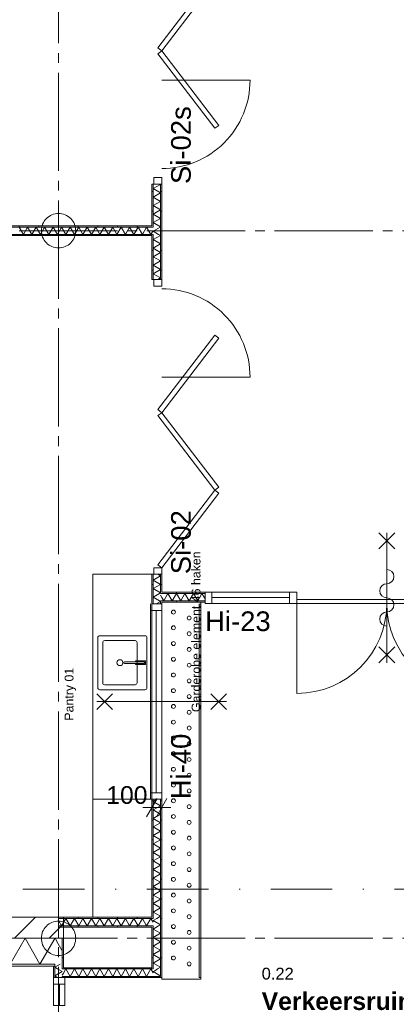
# Model space of a CAD drawing. Header units: millimetres. Extents: x 10 to 584, y 10 to 831.
# Tile 32 of 79: x 146 to 184, y 468 to 569. Entities that reach past the tile are written whole.
import ezdxf
from ezdxf.xclip import XClip

# ---------------------------------------------------------------- set-up
doc = ezdxf.new("R2010")
doc.units = ezdxf.units.MM
doc.header["$MEASUREMENT"] = 0
doc.header["$XCLIPFRAME"] = 0
for name, pattern in [('B0204', [13, 10, -1, 1, -1]), ('B0302', [12.51, 6.26, -3.125, 0, -3.125]), ('Wipeout_Contour', [1000, 0, -1000])]:
    doc.linetypes.add(name, pattern=pattern)
for name, color, linetype in [('22 C Binnenwanden', 7, 'Continuous'), ('22 C Binnenwanden Doorsnede-arcering', 7, 'Continuous'), ('22 C Binnenwanden Laagscheidingslijnen', 7, 'Continuous'), ('22 NC Binnenwanden', 7, 'Continuous'), ('22 NC Binnenwanden Deuren', 7, 'Continuous'), ('22 NC Binnenwanden Deurlabels', 7, 'Continuous'), ('22 NC Binnenwanden Doorsnede-arcering', 7, 'Continuous'), ('22 NC Binnenwanden Laagscheidingslijnen', 7, 'Continuous'), ('22 NC Binnenwanden Raamlabels', 7, 'Continuous'), ('22 NC Binnenwanden Ramen', 7, 'Continuous'), ('28 Draagconstructies', 7, 'Continuous'), ('73 Keuken', 7, 'Continuous'), ('74 Sanitair', 7, 'Continuous'), ('82 Interieur', 7, 'Continuous'), ('82 Interieur Afdek-arcering', 7, 'Continuous'), ('A Lijn doorsnede', 7, 'Continuous'), ('A Stramien', 7, 'Continuous'), ('Maatvoering 1_ 50_100', 7, 'Continuous'), ('Z Ruimtefuncties', 7, 'Continuous')]:
    doc.layers.add(name, color=color, linetype=linetype)
doc.styles.add('GENERATED_STYLE_1', font='txt')
doc.styles.add('GENERATED_STYLE_2', font='txt')
pattern_1 = [(90, (78, 259.1879), (-2, 0), [])]
pattern_2 = [(270, (78, 259.1879), (2, 0), [])]
pattern_3 = [(1e-14, (78, 259.1879), (0, 2), [])]
pattern_4 = [(45, (78, 259.188), (-4.5962, 4.5962), []), (45, (77.081, 260.107), (-4.5962, 4.5962), [])]
pattern_5 = [(45, (78, 259.188), (-1.767767, 1.767767), [])]
pattern_6 = [(180, (78, 259.1879), (0, 2), [])]

# ---------------------------------------------------------------- blocks, each defined once
blk = doc.blocks.new('*X90')
at = {"layer": '22 NC Binnenwanden Doorsnede-arcering', "color": 7, "linetype": 'Continuous', "lineweight": 0}
blk.add_line((159.5, 546.98), (159.62, 547.19), dxfattribs=at)
blk = doc.blocks.new('*X91')
at = {"layer": '22 NC Binnenwanden Doorsnede-arcering', "color": 7, "linetype": 'Continuous', "lineweight": 0}
for p, q in [((146.42, 546.81), (145.98, 547.56)), ((146.42, 546.81), (146.85, 547.56)), ((147.28, 546.81), (146.85, 547.56)), ((147.28, 546.81), (147.72, 547.56)), ((148.15, 546.81), (147.72, 547.56)), ((148.15, 546.81), (148.58, 547.56)), ((149.01, 546.81), (148.58, 547.56)), ((149.01, 546.81), (149.45, 547.56)), ((149.88, 546.81), (149.45, 547.56)), ((149.88, 546.81), (150.31, 547.56)), ((150.75, 546.81), (150.31, 547.56)), ((150.75, 546.81), (151.18, 547.56)), ((151.61, 546.81), (151.18, 547.56)), ((151.61, 546.81), (152.05, 547.56)), ((152.48, 546.81), (152.05, 547.56)), ((152.48, 546.81), (152.91, 547.56)), ((153.34, 546.81), (152.91, 547.56)), ((153.34, 546.81), (153.78, 547.56)), ((154.21, 546.81), (153.78, 547.56)), ((154.21, 546.81), (154.64, 547.56)), ((155.08, 546.81), (154.64, 547.56)), ((155.08, 546.81), (155.51, 547.56)), ((155.94, 546.81), (155.51, 547.56)), ((155.94, 546.81), (156.38, 547.56)), ((156.81, 546.81), (156.38, 547.56)), ((156.81, 546.81), (157.24, 547.56)), ((157.67, 546.81), (157.24, 547.56)), ((157.67, 546.81), (158.11, 547.56)), ((158.54, 546.81), (158.11, 547.56)), ((158.54, 546.81), (158.97, 547.56)), ((159.41, 546.81), (158.97, 547.56)), ((159.41, 546.81), (159.5, 546.98))]:
    blk.add_line(p, q, dxfattribs=at)
blk = doc.blocks.new('*X101')
at = {"layer": '22 NC Binnenwanden Doorsnede-arcering', "color": 7, "linetype": 'Continuous', "lineweight": 0}
blk.add_line((150.5, 471.64), (150.37, 471.42), dxfattribs=at)
blk = doc.blocks.new('*X102')
at = {"layer": '22 NC Binnenwanden Doorsnede-arcering', "color": 7, "linetype": 'Continuous', "lineweight": 0}
for p, q in [((150.75, 472.06), (150.5, 471.64)), ((150.75, 472.06), (151.18, 471.31)), ((151.61, 472.06), (151.18, 471.31)), ((151.61, 472.06), (152.05, 471.31)), ((152.48, 472.06), (152.05, 471.31)), ((152.48, 472.06), (152.91, 471.31)), ((153.34, 472.06), (152.91, 471.31)), ((153.34, 472.06), (153.78, 471.31)), ((154.21, 472.06), (153.78, 471.31)), ((154.21, 472.06), (154.64, 471.31)), ((155.08, 472.06), (154.64, 471.31)), ((155.08, 472.06), (155.51, 471.31)), ((155.94, 472.06), (155.51, 471.31)), ((155.94, 472.06), (156.38, 471.31)), ((156.81, 472.06), (156.38, 471.31)), ((156.81, 472.06), (157.24, 471.31)), ((157.67, 472.06), (157.24, 471.31)), ((157.67, 472.06), (158.11, 471.31)), ((158.54, 472.06), (158.11, 471.31)), ((158.54, 472.06), (158.97, 471.31)), ((159.41, 472.06), (158.97, 471.31)), ((159.41, 472.06), (159.62, 471.68))]:
    blk.add_line(p, q, dxfattribs=at)
blk = doc.blocks.new('*X213')
at = {"layer": '22 NC Binnenwanden Doorsnede-arcering', "color": 7, "linetype": 'Continuous', "lineweight": 0}
for q in [(150.18, 472.55), (149.91, 472.06)]:
    blk.add_line((149.62, 472.23), q, dxfattribs=at)
blk = doc.blocks.new('*X214')
at = {"layer": '22 NC Binnenwanden Doorsnede-arcering', "color": 7, "linetype": 'Continuous', "lineweight": 0}
for p, q in [((149.91, 472.06), (150.37, 471.8)), ((149.62, 471.36), (150.37, 471.8)), ((149.62, 471.36), (149.71, 471.31))]:
    blk.add_line(p, q, dxfattribs=at)
blk = doc.blocks.new('*X215')
at = {"layer": '22 NC Binnenwanden Doorsnede-arcering', "color": 7, "linetype": 'Continuous', "lineweight": 0}
blk.add_line((149.71, 471.31), (149.93, 471.19), dxfattribs=at)
blk = doc.blocks.new('*X263')
at = {"layer": '22 NC Binnenwanden Doorsnede-arcering', "color": 7, "linetype": 'Continuous', "lineweight": 0}
blk.add_line((160.37, 510.1), (160.5, 509.88), dxfattribs=at)
blk = doc.blocks.new('*X265')
at = {"layer": '22 NC Binnenwanden Doorsnede-arcering', "color": 7, "linetype": 'Continuous', "lineweight": 0}
for p, q in [((161.14, 510.28), (160.71, 509.53)), ((161.14, 510.28), (161.57, 509.53)), ((162, 510.28), (161.57, 509.53)), ((162, 510.28), (162.44, 509.53)), ((162.87, 510.28), (162.44, 509.53)), ((162.87, 510.28), (163.3, 509.53)), ((163.74, 510.28), (163.3, 509.53)), ((163.74, 510.28), (164.17, 509.53)), ((164.6, 510.28), (164.17, 509.53)), ((164.6, 510.28), (164.92, 509.73)), ((160.5, 509.88), (160.71, 509.53))]:
    blk.add_line(p, q, dxfattribs=at)
blk = doc.blocks.new('*X369')
at = {"layer": '22 C Binnenwanden Doorsnede-arcering', "color": 7, "linetype": 'Continuous', "lineweight": 0}
blk.add_line((150.37, 473.91), (149.96, 474.63), dxfattribs=at)
blk = doc.blocks.new('*X370')
at = {"layer": '22 C Binnenwanden Doorsnede-arcering', "color": 7, "linetype": 'Continuous', "lineweight": 0}
for p, q in [((145.06, 472.55), (146.59, 475.19)), ((148.11, 472.55), (146.59, 475.19)), ((148.11, 472.55), (149.62, 475.17))]:
    blk.add_line(p, q, dxfattribs=at)
blk = doc.blocks.new('*X371')
at = {"layer": '22 C Binnenwanden Doorsnede-arcering', "color": 7, "linetype": 'Continuous', "lineweight": 0}
for p in [(149.62, 475.17), (149.96, 474.63)]:
    blk.add_line(p, (149.64, 475.19), dxfattribs=at)
blk = doc.blocks.new('*X503')
at = {"layer": '22 NC Binnenwanden Doorsnede-arcering', "color": 7, "linetype": 'Continuous', "lineweight": 0}
for p, q in [((159.79, 471.89), (159.62, 471.8)), ((160.25, 471.43), (159.62, 471.8)), ((160.34, 471.35), (160.29, 471.31))]:
    blk.add_line(p, q, dxfattribs=at)
blk = doc.blocks.new('*X504')
at = {"layer": '22 NC Binnenwanden Doorsnede-arcering', "color": 7, "linetype": 'Continuous', "lineweight": 0}
for p, q in [((160.09, 472.06), (159.79, 471.89)), ((160.37, 471.36), (160.25, 471.43)), ((160.37, 471.36), (160.34, 471.35))]:
    blk.add_line(p, q, dxfattribs=at)
blk = doc.blocks.new('*X505')
at = {"layer": '22 NC Binnenwanden Doorsnede-arcering', "color": 7, "linetype": 'Continuous', "lineweight": 0}
for p, q in [((160.19, 476.45), (159.62, 476.13)), ((160.37, 475.69), (159.62, 476.13)), ((160.37, 475.69), (159.62, 475.26)), ((160.37, 474.83), (159.62, 475.26)), ((160.37, 474.83), (159.62, 474.4)), ((160.37, 473.96), (159.62, 474.4)), ((160.37, 473.96), (159.62, 473.53)), ((160.37, 473.1), (159.62, 473.53)), ((160.37, 473.1), (159.62, 472.66)), ((160.37, 472.23), (159.62, 472.66)), ((160.37, 472.23), (160.09, 472.06))]:
    blk.add_line(p, q, dxfattribs=at)
blk = doc.blocks.new('*X506')
at = {"layer": '22 NC Binnenwanden Doorsnede-arcering', "color": 7, "linetype": 'Continuous', "lineweight": 0}
for p, q in [((159.99, 477.2), (159.62, 476.99)), ((160.37, 476.56), (159.62, 476.99)), ((160.37, 476.56), (160.19, 476.45))]:
    blk.add_line(p, q, dxfattribs=at)
blk = doc.blocks.new('*X507')
at = {"layer": '22 NC Binnenwanden Doorsnede-arcering', "color": 7, "linetype": 'Continuous', "lineweight": 0}
for p, q in [((159.99, 489.33), (159.62, 489.12)), ((160.37, 488.68), (159.62, 489.12)), ((160.37, 488.68), (159.62, 488.25)), ((160.37, 487.82), (159.62, 488.25)), ((160.37, 487.82), (159.62, 487.39)), ((160.37, 486.95), (159.62, 487.39)), ((160.37, 486.95), (159.62, 486.52)), ((160.37, 486.09), (159.62, 486.52)), ((160.37, 486.09), (159.62, 485.65)), ((160.37, 485.22), (159.62, 485.65)), ((160.37, 485.22), (159.62, 484.79)), ((160.37, 484.35), (159.62, 484.79)), ((160.37, 484.35), (159.62, 483.92)), ((160.37, 483.49), (159.62, 483.92)), ((160.37, 483.49), (159.62, 483.06)), ((160.37, 482.62), (159.62, 483.06)), ((160.37, 482.62), (159.62, 482.19)), ((160.37, 481.76), (159.62, 482.19)), ((160.37, 481.76), (159.62, 481.32)), ((160.37, 480.89), (159.62, 481.32)), ((160.37, 480.89), (159.62, 480.46)), ((160.37, 480.02), (159.62, 480.46)), ((160.37, 480.02), (159.62, 479.59)), ((160.37, 479.16), (159.62, 479.59)), ((160.37, 479.16), (159.62, 478.73)), ((160.37, 478.29), (159.62, 478.73)), ((160.37, 478.29), (159.62, 477.86)), ((160.37, 477.43), (159.62, 477.86)), ((160.37, 477.43), (159.99, 477.2))]:
    blk.add_line(p, q, dxfattribs=at)
blk = doc.blocks.new('*X508')
at = {"layer": '22 NC Binnenwanden Doorsnede-arcering', "color": 7, "linetype": 'Continuous', "lineweight": 0}
for q in [(159.94, 509.22), (160.27, 509.53)]:
    blk.add_line((160.37, 509.47), q, dxfattribs=at)
blk = doc.blocks.new('*X509')
at = {"layer": '22 NC Binnenwanden Doorsnede-arcering', "color": 7, "linetype": 'Continuous', "lineweight": 0}
for p in [(160.28, 510.28), (160.27, 509.53)]:
    blk.add_line(p, (159.62, 509.9), dxfattribs=at)
blk = doc.blocks.new('*X510')
at = {"layer": '22 NC Binnenwanden Doorsnede-arcering', "color": 7, "linetype": 'Continuous', "lineweight": 0}
for p, q in [((160.37, 512.07), (159.62, 511.63)), ((160.37, 512.07), (160.1, 512.23)), ((160.37, 511.2), (159.62, 511.63)), ((160.37, 511.2), (159.62, 510.77)), ((160.37, 510.34), (159.62, 510.77)), ((160.37, 510.34), (160.28, 510.28))]:
    blk.add_line(p, q, dxfattribs=at)
blk = doc.blocks.new('*X511')
at = {"layer": '22 NC Binnenwanden Doorsnede-arcering', "color": 7, "linetype": 'Continuous', "lineweight": 0}
for p, q in [((160.37, 546.71), (159.62, 546.28)), ((160.37, 545.84), (159.62, 546.28)), ((160.37, 546.71), (160.19, 546.81)), ((160.37, 545.84), (159.62, 545.41)), ((160.37, 544.98), (159.62, 545.41)), ((160.37, 544.98), (159.62, 544.54)), ((160.37, 544.11), (159.62, 544.54)), ((160.37, 544.11), (159.62, 543.68)), ((160.37, 543.24), (159.62, 543.68)), ((160.37, 543.24), (159.62, 542.81)), ((160.37, 542.38), (159.62, 542.81)), ((160.37, 542.38), (160.11, 542.23))]:
    blk.add_line(p, q, dxfattribs=at)
blk = doc.blocks.new('*X512')
at = {"layer": '22 NC Binnenwanden Doorsnede-arcering', "color": 7, "linetype": 'Continuous', "lineweight": 0}
for p in [(160.36, 547.56), (160.19, 546.81)]:
    blk.add_line(p, (159.62, 547.14), dxfattribs=at)
blk = doc.blocks.new('*X513')
at = {"layer": '22 NC Binnenwanden Doorsnede-arcering', "color": 7, "linetype": 'Continuous', "lineweight": 0}
for p, q in [((160.37, 551.9), (159.62, 551.47)), ((160.37, 551.04), (159.62, 551.47)), ((160.37, 551.9), (160.32, 551.94)), ((160.37, 551.04), (159.62, 550.61)), ((160.37, 550.17), (159.62, 550.61)), ((160.37, 550.17), (159.62, 549.74)), ((160.37, 549.31), (159.62, 549.74)), ((160.37, 549.31), (159.62, 548.87)), ((160.37, 548.44), (159.62, 548.87)), ((160.37, 548.44), (159.62, 548.01)), ((160.37, 547.57), (159.62, 548.01)), ((160.37, 547.57), (160.36, 547.56))]:
    blk.add_line(p, q, dxfattribs=at)
blk = doc.blocks.new('*X562')
at = {"layer": '22 NC Binnenwanden Doorsnede-arcering', "color": 7, "linetype": 'Continuous', "lineweight": 0}
blk.add_line((159.5, 477.04), (159.62, 476.82), dxfattribs=at)
blk = doc.blocks.new('*X563')
at = {"layer": '22 NC Binnenwanden Doorsnede-arcering', "color": 7, "linetype": 'Continuous', "lineweight": 0}
for p, q in [((150, 477), (150.31, 476.45)), ((150.75, 477.2), (150.31, 476.45)), ((150.75, 477.2), (151.18, 476.45)), ((151.61, 477.2), (151.18, 476.45)), ((151.61, 477.2), (152.05, 476.45)), ((152.48, 477.2), (152.05, 476.45)), ((152.48, 477.2), (152.91, 476.45)), ((153.34, 477.2), (152.91, 476.45)), ((153.34, 477.2), (153.78, 476.45)), ((154.21, 477.2), (153.78, 476.45)), ((154.21, 477.2), (154.64, 476.45)), ((155.08, 477.2), (154.64, 476.45)), ((155.08, 477.2), (155.51, 476.45)), ((155.94, 477.2), (155.51, 476.45)), ((155.94, 477.2), (156.38, 476.45)), ((156.81, 477.2), (156.38, 476.45)), ((156.81, 477.2), (157.24, 476.45)), ((157.67, 477.2), (157.24, 476.45)), ((157.67, 477.2), (158.11, 476.45)), ((158.54, 477.2), (158.11, 476.45)), ((158.54, 477.2), (158.97, 476.45)), ((159.41, 477.2), (158.97, 476.45)), ((159.41, 477.2), (159.5, 477.04))]:
    blk.add_line(p, q, dxfattribs=at)
blk = doc.blocks.new('Drawing_2_2', base_point=(78, 259.19))
at = {"layer": '22 C Binnenwanden Doorsnede-arcering', "linetype": 'Continuous', "lineweight": 0, "true_color": 0x000000}
h = blk.add_hatch(dxfattribs=at)
h.set_pattern_fill('130_Kalkzandsteen_0002', color=18, style=0, pattern_type=2)
h.set_pattern_definition(pattern_5)
h.paths.add_polyline_path([(96.5, 475.19), (150.07, 475.19), (150.5, 477.33), (96.5, 477.33)])
h = blk.add_hatch(dxfattribs=at)
h.set_pattern_fill('130_Kalkzandsteen_0002', color=18, style=0, pattern_type=2)
h.set_pattern_definition(pattern_5)
h.paths.add_polyline_path([(150.37, 475.19), (150.5, 475.19), (150.5, 477.33), (150.37, 476.71)])
h = blk.add_hatch(dxfattribs=at)
h.set_pattern_fill('130_Kalkzandsteen_0002', color=18, style=0, pattern_type=2)
h.set_pattern_definition(pattern_5)
h.paths.add_polyline_path([(150.37, 475.19), (150.37, 476.71), (150.07, 475.19)])
h = blk.add_hatch(dxfattribs=at)
h.set_pattern_fill('145_Baksteen_0002', color=18, style=0, pattern_type=2)
h.set_pattern_definition(pattern_4)
h.paths.add_polyline_path([(96.5, 472.35), (149.5, 472.35), (149.54, 472.55), (96.5, 472.55)])
h = blk.add_hatch(dxfattribs=at)
h.set_pattern_fill('145_Baksteen_0002', color=18, style=0, pattern_type=2)
h.set_pattern_definition(pattern_4)
h.paths.add_polyline_path([(149.54, 472.55), (149.5, 472.35), (149.62, 472.35), (149.62, 472.55)])
at = {"layer": '22 NC Binnenwanden Doorsnede-arcering', "linetype": 'Continuous', "lineweight": 0, "true_color": 0x000000}
h = blk.add_hatch(dxfattribs=at)
h.set_pattern_fill('930_Lijnen_vert_200_0002', color=18, style=0, pattern_type=2)
h.set_pattern_definition(pattern_6)
h.paths.add_polyline_path([(159.5, 547.69), (159.62, 547.69), (159.62, 551.94), (159.5, 551.94)])
h = blk.add_hatch(dxfattribs=at)
h.set_pattern_fill('930_Lijnen_vert_200_0002', color=18, style=0, pattern_type=2)
h.set_pattern_definition(pattern_6)
h.paths.add_polyline_path([(160.37, 542.23), (160.5, 542.23), (160.5, 551.94), (160.37, 551.94)])
h = blk.add_hatch(dxfattribs=at)
h.set_pattern_fill('930_Lijnen_vert_200_0002', color=18, style=0, pattern_type=2)
h.set_pattern_definition(pattern_1)
h.paths.add_polyline_path([(80.14, 547.56), (159.5, 547.56), (159.5, 547.69), (80.14, 547.69)])
h = blk.add_hatch(dxfattribs=at)
h.set_pattern_fill('930_Lijnen_vert_200_0002', color=18, style=0, pattern_type=2)
h.set_pattern_definition(pattern_6)
h.paths.add_polyline_path([(159.5, 547.69), (159.5, 547.56), (159.62, 547.56), (159.62, 547.69)])
h = blk.add_hatch(dxfattribs=at)
h.set_pattern_fill('930_Lijnen_vert_200_0002', color=18, style=0, pattern_type=2)
h.set_pattern_definition(pattern_1)
h.paths.add_polyline_path([(80.14, 546.69), (159.5, 546.69), (159.5, 546.81), (80.14, 546.81)])
h = blk.add_hatch(dxfattribs=at)
h.set_pattern_fill('930_Lijnen_vert_200_0002', color=18, style=0, pattern_type=2)
h.set_pattern_definition(pattern_6)
h.paths.add_polyline_path([(159.5, 546.81), (159.5, 546.69), (159.62, 546.69), (159.62, 546.81)])
h = blk.add_hatch(dxfattribs=at)
h.set_pattern_fill('930_Lijnen_vert_200_0002', color=18, style=0, pattern_type=2)
h.set_pattern_definition(pattern_6)
h.paths.add_polyline_path([(159.5, 546.69), (159.5, 542.23), (159.62, 542.23), (159.62, 546.69)])
h = blk.add_hatch(dxfattribs=at)
h.set_pattern_fill('930_Lijnen_vert_200_0002', color=18, style=0, pattern_type=2)
h.set_pattern_definition(pattern_6)
h.paths.add_polyline_path([(159.5, 509.22), (159.62, 509.22), (159.62, 512.23), (159.5, 512.23)])
h = blk.add_hatch(dxfattribs=at)
h.set_pattern_fill('930_Lijnen_vert_200_0002', color=18, style=0, pattern_type=2)
h.set_pattern_definition(pattern_6)
h.paths.add_polyline_path([(160.37, 512.23), (160.37, 510.4), (160.5, 510.4), (160.5, 512.23)])
h = blk.add_hatch(dxfattribs=at)
h.set_pattern_fill('930_Lijnen_vert_200_0002', color=18, style=0, pattern_type=2)
h.set_pattern_definition(pattern_6)
h.paths.add_polyline_path([(160.37, 510.4), (160.37, 510.28), (160.5, 510.28), (160.5, 510.4)])
h = blk.add_hatch(dxfattribs=at)
h.set_pattern_fill('930_Lijnen_vert_200_0002', color=18, style=0, pattern_type=2)
h.set_pattern_definition(pattern_2)
h.paths.add_polyline_path([(160.5, 510.4), (160.5, 510.28), (164.92, 510.28), (164.92, 510.4)])
h = blk.add_hatch(dxfattribs=at)
h.set_pattern_fill('930_Lijnen_vert_200_0002', color=18, style=0, pattern_type=2)
h.set_pattern_definition(pattern_6)
h.paths.add_polyline_path([(160.37, 509.53), (160.37, 509.4), (160.5, 509.4), (160.5, 509.53)])
h = blk.add_hatch(dxfattribs=at)
h.set_pattern_fill('930_Lijnen_vert_200_0002', color=18, style=0, pattern_type=2)
h.set_pattern_definition(pattern_6)
h.paths.add_polyline_path([(160.37, 509.22), (160.5, 509.22), (160.5, 509.4), (160.37, 509.4)])
h = blk.add_hatch(dxfattribs=at)
h.set_pattern_fill('930_Lijnen_vert_200_0002', color=18, style=0, pattern_type=2)
h.set_pattern_definition(pattern_2)
h.paths.add_polyline_path([(160.5, 509.53), (160.5, 509.4), (164.92, 509.4), (164.92, 509.53)])
h = blk.add_hatch(dxfattribs=at)
h.set_pattern_fill('930_Lijnen_vert_200_0002', color=18, style=0, pattern_type=2)
h.set_pattern_definition(pattern_6)
h.paths.add_polyline_path([(159.5, 477.33), (159.62, 477.33), (159.62, 489.33), (159.5, 489.33)])
h = blk.add_hatch(dxfattribs=at)
h.set_pattern_fill('930_Lijnen_vert_200_0002', color=18, style=0, pattern_type=2)
h.set_pattern_definition(pattern_6)
h.paths.add_polyline_path([(160.37, 489.33), (160.37, 471.31), (160.5, 471.31), (160.5, 489.33)])
h = blk.add_hatch(dxfattribs=at)
h.set_pattern_fill('930_Lijnen_vert_200_0002', color=18, style=0, pattern_type=2)
h.set_pattern_definition(pattern_2)
h.paths.add_polyline_path([(159.5, 477.33), (150, 477.33), (150, 477.2), (159.5, 477.2)])
h = blk.add_hatch(dxfattribs=at)
h.set_pattern_fill('930_Lijnen_vert_200_0002', color=18, style=0, pattern_type=2)
h.set_pattern_definition(pattern_6)
h.paths.add_polyline_path([(159.5, 477.33), (159.5, 477.2), (159.62, 477.2), (159.62, 477.33)])
h = blk.add_hatch(dxfattribs=at)
h.set_pattern_fill('930_Lijnen_vert_200_0002', color=18, style=0, pattern_type=2)
h.set_pattern_definition(pattern_2)
h.paths.add_polyline_path([(159.5, 476.45), (150, 476.45), (150, 476.33), (159.5, 476.33)])
h = blk.add_hatch(dxfattribs=at)
h.set_pattern_fill('930_Lijnen_vert_200_0002', color=18, style=0, pattern_type=2)
h.set_pattern_definition(pattern_6)
h.paths.add_polyline_path([(159.5, 476.45), (159.5, 476.33), (159.62, 476.33), (159.62, 476.45)])
h = blk.add_hatch(dxfattribs=at)
h.set_pattern_fill('930_Lijnen_vert_200_0002', color=18, style=0, pattern_type=2)
h.set_pattern_definition(pattern_6)
h.paths.add_polyline_path([(159.5, 476.33), (159.5, 472.19), (159.62, 472.19), (159.62, 476.33)])
h = blk.add_hatch(dxfattribs=at)
h.set_pattern_fill('930_Lijnen_vert_200_0002', color=18, style=0, pattern_type=2)
h.set_pattern_definition(pattern_3)
h.paths.add_polyline_path([(150.5, 472.19), (150.5, 475.19), (150.37, 475.19), (150.37, 472.19)])
h = blk.add_hatch(dxfattribs=at)
h.set_pattern_fill('930_Lijnen_vert_200_0002', color=18, style=0, pattern_type=2)
h.set_pattern_definition(pattern_3)
h.paths.add_polyline_path([(149.5, 472.35), (149.5, 471.19), (149.62, 471.19), (149.62, 472.35)])
h = blk.add_hatch(dxfattribs=at)
h.set_pattern_fill('930_Lijnen_vert_200_0002', color=18, style=0, pattern_type=2)
h.set_pattern_definition(pattern_3)
h.paths.add_polyline_path([(150.5, 472.06), (150.5, 472.19), (150.37, 472.19), (150.37, 472.06)])
h = blk.add_hatch(dxfattribs=at)
h.set_pattern_fill('930_Lijnen_vert_200_0002', color=18, style=0, pattern_type=2)
h.set_pattern_definition(pattern_2)
h.paths.add_polyline_path([(159.5, 472.19), (150.5, 472.19), (150.5, 472.06), (159.5, 472.06)])
h = blk.add_hatch(dxfattribs=at)
h.set_pattern_fill('930_Lijnen_vert_200_0002', color=18, style=0, pattern_type=2)
h.set_pattern_definition(pattern_6)
h.paths.add_polyline_path([(159.5, 472.19), (159.5, 472.06), (159.62, 472.06)])
h = blk.add_hatch(dxfattribs=at)
h.set_pattern_fill('930_Lijnen_vert_200_0002', color=18, style=0, pattern_type=2)
h.set_pattern_definition(pattern_6)
h.paths.add_polyline_path([(159.5, 472.19), (159.62, 472.06), (159.62, 472.19)])
h = blk.add_hatch(dxfattribs=at)
h.set_pattern_fill('930_Lijnen_vert_200_0002', color=18, style=0, pattern_type=2)
h.set_pattern_definition(pattern_3)
h.paths.add_polyline_path([(150.5, 471.19), (150.5, 471.31), (150.37, 471.31), (150.37, 471.19)])
h = blk.add_hatch(dxfattribs=at)
h.set_pattern_fill('930_Lijnen_vert_200_0002', color=18, style=0, pattern_type=2)
h.set_pattern_definition(pattern_2)
h.paths.add_polyline_path([(160.37, 471.31), (150.5, 471.31), (150.5, 471.19), (160.37, 471.19)])
h = blk.add_hatch(dxfattribs=at)
h.set_pattern_fill('930_Lijnen_vert_200_0002', color=18, style=0, pattern_type=2)
h.set_pattern_definition(pattern_6)
h.paths.add_polyline_path([(160.37, 471.31), (160.37, 471.19), (160.5, 471.19)])
h = blk.add_hatch(dxfattribs=at)
h.set_pattern_fill('930_Lijnen_vert_200_0002', color=18, style=0, pattern_type=2)
h.set_pattern_definition(pattern_6)
h.paths.add_polyline_path([(160.37, 471.31), (160.5, 471.19), (160.5, 471.31)])
at = {"layer": '22 C Binnenwanden', "color": 3, "linetype": 'Continuous', "lineweight": 0, "flags": 128}
blk.add_lwpolyline([(150.5, 477.33), (96.5, 477.33)], dxfattribs=at)
at = {"layer": '22 C Binnenwanden', "color": 2, "linetype": 'Continuous', "lineweight": 0, "flags": 128}
blk.add_lwpolyline([(96.5, 472.35), (149.5, 472.35)], dxfattribs=at)
at = {"layer": '22 C Binnenwanden Laagscheidingslijnen', "color": 3, "linetype": 'Continuous', "lineweight": 0}
blk.add_line((96.5, 475.19), (150.07, 475.19), dxfattribs=at)
at = {"layer": '22 C Binnenwanden Laagscheidingslijnen', "color": 1, "linetype": 'Continuous', "lineweight": 0}
blk.add_line((96.5, 472.55), (149.54, 472.55), dxfattribs=at)
at = {"layer": '22 NC Binnenwanden', "color": 1, "linetype": 'Continuous', "lineweight": 0}
for p, q in [((159.62, 551.94), (159.5, 551.94)), ((159.7, 551.94), (159.62, 551.94)), ((160.37, 551.94), (159.7, 551.94)), ((160.5, 551.94), (160.37, 551.94)), ((159.62, 542.23), (159.5, 542.23)), ((159.7, 542.23), (159.62, 542.23)), ((160.37, 542.23), (159.7, 542.23)), ((160.5, 542.23), (160.37, 542.23)), ((159.62, 512.23), (159.5, 512.23)), ((159.7, 512.23), (159.62, 512.23)), ((160.37, 512.23), (159.7, 512.23)), ((160.5, 512.23), (160.37, 512.23)), ((164.92, 510.4), (164.92, 510.28)), ((164.92, 510.28), (164.92, 509.53)), ((159.62, 509.22), (159.5, 509.22)), ((160.37, 509.22), (159.62, 509.22)), ((160.5, 509.22), (160.37, 509.22)), ((164.92, 509.53), (164.92, 509.4)), ((159.62, 489.33), (159.5, 489.33)), ((160.37, 489.33), (159.62, 489.33)), ((160.5, 489.33), (160.37, 489.33)), ((149.5, 471.19), (149.62, 471.19)), ((149.62, 471.19), (150.37, 471.19)), ((150.37, 471.19), (150.5, 471.19))]:
    blk.add_line(p, q, dxfattribs=at)
at = {"layer": '22 NC Binnenwanden', "color": 9, "linetype": 'Continuous', "lineweight": 0, "flags": 128}
for points in [[(160.5, 562.51), (169.5, 562.51, -0.414214), (160.5, 553.51)], [(160.5, 532.28), (169.5, 532.28, 0.414214), (160.5, 541.28)]]:
    blk.add_lwpolyline(points, format="xyb", dxfattribs=at)
at = {"layer": '22 NC Binnenwanden', "color": 1, "linetype": 'Continuous', "lineweight": 0, "flags": 128}
for points in [[(159.5, 551.94), (159.5, 547.69)], [(160.5, 542.23), (160.5, 551.94)], [(159.5, 547.69), (80.14, 547.69)], [(80.14, 546.69), (159.5, 546.69)], [(159.5, 546.69), (159.5, 542.23)], [(159.5, 512.23), (159.5, 509.22)], [(160.5, 510.4), (160.5, 512.23)], [(164.92, 510.4), (160.5, 510.4)], [(160.5, 509.4), (164.92, 509.4)], [(160.5, 509.22), (160.5, 509.4)], [(159.5, 489.33), (159.5, 477.33)], [(160.5, 471.19), (160.5, 489.33)], [(159.5, 477.33), (150, 477.33)], [(150, 477.33), (150, 477.2)], [(150, 477.2), (150, 476.45)], [(150, 476.45), (150, 476.33)], [(150, 476.33), (159.5, 476.33)], [(159.5, 476.33), (159.5, 472.19)], [(150.5, 472.19), (150.5, 475.19)], [(149.5, 472.35), (149.5, 471.19)], [(159.5, 472.19), (150.5, 472.19)], [(150.5, 471.19), (160.37, 471.19)], [(160.5, 471.19), (160.37, 471.19)]]:
    blk.add_lwpolyline(points, dxfattribs=at)
at = {"layer": '22 NC Binnenwanden', "color": 3, "linetype": 'Continuous', "lineweight": 0, "flags": 128}
blk.add_lwpolyline([(150.5, 477.33), (150.5, 475.19)], dxfattribs=at)
at = {"layer": '22 NC Binnenwanden Deuren', "color": 1, "linetype": 'Continuous', "lineweight": 0}
for p, q in [((165.91, 573.38), (160.1, 565.8)), ((160.5, 565.49), (166.31, 573.08)), ((160.1, 565.8), (160.5, 565.49)), ((160.5, 565.49), (160.1, 565.19)), ((160.1, 565.19), (165.91, 557.61)), ((166.31, 557.91), (160.5, 565.49)), ((165.91, 557.61), (166.31, 557.91)), ((160.5, 552.61), (159.7, 552.61)), ((159.7, 552.61), (159.7, 551.94)), ((160.5, 551.94), (160.5, 552.61)), ((159.62, 551.94), (159.5, 551.94)), ((159.7, 551.94), (159.62, 551.94)), ((159.7, 551.94), (160.5, 551.94)), ((160.37, 551.94), (159.7, 551.94)), ((160.37, 551.94), (159.7, 551.94)), ((160.5, 551.94), (160.37, 551.94)), ((160.5, 551.94), (160.37, 551.94)), ((159.62, 542.23), (159.5, 542.23)), ((159.7, 542.23), (159.62, 542.23)), ((159.7, 541.56), (159.7, 542.23)), ((159.7, 542.23), (160.5, 542.23)), ((160.37, 542.23), (159.7, 542.23)), ((160.37, 542.23), (159.7, 542.23)), ((160.5, 542.23), (160.37, 542.23)), ((160.5, 542.23), (160.37, 542.23)), ((160.5, 542.23), (160.5, 541.56)), ((160.5, 541.56), (159.7, 541.56)), ((160.1, 528.98), (165.91, 536.56)), ((166.31, 536.25), (160.5, 528.67)), ((165.91, 536.56), (166.31, 536.25)), ((160.5, 528.67), (160.1, 528.98)), ((160.1, 528.37), (160.5, 528.67)), ((165.91, 520.78), (160.1, 528.37)), ((160.5, 528.67), (166.31, 521.09)), ((166.31, 521.09), (165.91, 520.78)), ((160.1, 513.2), (165.91, 520.78)), ((166.31, 520.48), (160.5, 512.9)), ((165.91, 520.78), (166.31, 520.48)), ((184.22, 514.83), (182.62, 516.43)), ((182.62, 514.83), (184.22, 516.43)), ((183.42, 516.43), (183.42, 503.23)), ((160.5, 512.9), (160.1, 513.2)), ((159.62, 512.23), (159.5, 512.23)), ((159.7, 512.23), (159.62, 512.23)), ((159.7, 512.23), (159.7, 512.9)), ((159.7, 512.9), (160.5, 512.9)), ((160.5, 512.23), (159.7, 512.23)), ((160.37, 512.23), (159.7, 512.23)), ((160.37, 512.23), (159.7, 512.23)), ((160.5, 512.23), (160.37, 512.23)), ((160.5, 512.23), (160.37, 512.23)), ((160.5, 512.9), (160.5, 512.23)), ((165.59, 510.4), (164.92, 510.4)), ((164.92, 510.4), (164.92, 509.26)), ((164.92, 510.4), (164.92, 510.28)), ((164.92, 510.4), (164.92, 510.28)), ((164.92, 510.28), (164.92, 509.53)), ((164.92, 510.28), (164.92, 509.53)), ((165.59, 509.26), (165.59, 510.4)), ((174.26, 510.4), (173.51, 510.4)), ((173.51, 510.4), (173.51, 509.26)), ((174.26, 509.26), (174.26, 510.4)), ((164.92, 509.53), (164.92, 509.4)), ((164.92, 509.53), (164.92, 509.4)), ((164.92, 509.26), (165.59, 509.26)), ((165.59, 509.86), (173.51, 509.86)), ((165.59, 509.26), (173.51, 509.26)), ((173.51, 509.26), (174.26, 509.26)), ((174.26, 509.26), (174.26, 509.66)), ((174.26, 509.66), (183.42, 509.66)), ((174.26, 509.26), (174.26, 500.11)), ((183.42, 509.26), (174.26, 509.26)), ((183.42, 509.66), (183.42, 509.26)), ((192.57, 509.66), (183.42, 509.66)), ((183.42, 509.66), (183.42, 509.26)), ((183.42, 509.26), (192.57, 509.26)), ((184.22, 504.83), (182.62, 503.23)), ((182.62, 504.83), (184.22, 503.23)), ((149.5, 471.19), (149.5, 470.52)), ((150.64, 471.19), (149.5, 471.19)), ((149.5, 471.19), (149.62, 471.19)), ((149.5, 471.19), (149.62, 471.19)), ((149.62, 471.19), (150.37, 471.19)), ((149.62, 471.19), (150.37, 471.19)), ((150.37, 471.19), (150.5, 471.19)), ((150.37, 471.19), (150.5, 471.19)), ((150.64, 470.52), (150.64, 471.19)), ((149.5, 470.52), (150.64, 470.52)), ((149.5, 470.52), (149.5, 468.34)), ((150.1, 470.52), (150.1, 468.34))]:
    blk.add_line(p, q, dxfattribs=at)
at = {"layer": '22 NC Binnenwanden Deuren', "color": 1, "linetype": 'Continuous', "lineweight": 0, "flags": 128}
for points in [[(165.59, 509.26), (173.51, 509.26), (173.51, 510.4), (165.59, 510.4)], [(149.5, 470.52), (149.5, 468.34), (150.64, 468.34), (150.64, 470.52)]]:
    blk.add_lwpolyline(points, close=True, dxfattribs=at)
at = {"layer": '22 NC Binnenwanden Deuren', "color": 1, "linetype": 'Continuous', "lineweight": 0}
for centre, radius, start, end in [((183.42, 511.99), 0.72, 270, 90), ((183.42, 510.55), 0.72, 90, 270), ((174.26, 509.26), 9.16, 270, 0), ((183.42, 509.11), 0.72, 270, 90), ((192.57, 509.26), 9.15, 180, 270), ((183.42, 507.67), 0.72, 90, 270)]:
    blk.add_arc(centre, radius, start, end, dxfattribs=at)
at = {"layer": '22 NC Binnenwanden Laagscheidingslijnen', "color": 9, "linetype": 'Continuous', "lineweight": 0}
for p, q in [((159.62, 547.69), (159.62, 551.94)), ((160.37, 547.56), (160.37, 551.94)), ((80.14, 547.56), (159.5, 547.56)), ((159.62, 547.56), (159.5, 547.56)), ((159.62, 547.56), (159.5, 547.56)), ((159.62, 547.56), (159.62, 547.69)), ((160.37, 546.81), (160.37, 547.56)), ((80.14, 546.81), (159.5, 546.81)), ((159.5, 546.81), (159.62, 546.81)), ((159.5, 546.81), (159.62, 546.81)), ((159.62, 546.69), (159.62, 546.81)), ((159.62, 542.23), (159.62, 546.69)), ((160.37, 542.23), (160.37, 546.81)), ((159.62, 509.22), (159.62, 512.23)), ((160.37, 510.28), (160.37, 512.23)), ((160.5, 510.28), (160.37, 510.28)), ((160.5, 510.28), (160.37, 510.28)), ((164.92, 510.28), (160.5, 510.28)), ((160.37, 509.53), (160.5, 509.53)), ((160.37, 509.53), (160.5, 509.53)), ((160.37, 509.22), (160.37, 509.53)), ((164.92, 509.53), (160.5, 509.53)), ((159.62, 477.33), (159.62, 489.33)), ((160.37, 477.2), (160.37, 489.33)), ((159.5, 477.2), (150, 477.2)), ((159.62, 477.2), (159.5, 477.2)), ((159.62, 477.2), (159.5, 477.2)), ((159.62, 477.2), (159.62, 477.33)), ((160.37, 476.45), (160.37, 477.2)), ((159.5, 476.45), (150, 476.45)), ((159.5, 476.45), (159.62, 476.45)), ((159.5, 476.45), (159.62, 476.45)), ((159.62, 476.33), (159.62, 476.45)), ((159.62, 472.19), (159.62, 476.33)), ((160.37, 472.06), (160.37, 476.45)), ((150.37, 472.55), (150.37, 475.19)), ((150.37, 472.55), (150.37, 475.19)), ((149.62, 472.35), (149.62, 472.55)), ((149.62, 472.35), (149.62, 472.55)), ((149.62, 472.35), (149.62, 472.06)), ((149.62, 472.06), (149.62, 471.31)), ((150.37, 472.55), (150.37, 472.19)), ((150.37, 472.19), (150.37, 472.06)), ((150.5, 472.06), (150.37, 472.06)), ((150.5, 472.06), (150.37, 472.06)), ((159.5, 472.06), (150.5, 472.06)), ((159.5, 472.06), (159.62, 472.06)), ((159.5, 472.06), (159.62, 472.06)), ((159.62, 472.06), (159.62, 472.19)), ((160.37, 471.31), (160.37, 472.06)), ((149.62, 471.31), (149.62, 471.19)), ((150.37, 471.31), (150.5, 471.31)), ((150.37, 471.31), (150.5, 471.31)), ((150.37, 471.31), (150.37, 471.19)), ((159.62, 471.31), (150.5, 471.31)), ((159.62, 471.31), (160.37, 471.31)), ((159.62, 471.31), (160.37, 471.31))]:
    blk.add_line(p, q, dxfattribs=at)
at = {"layer": '22 NC Binnenwanden Laagscheidingslijnen', "color": 3, "linetype": 'Continuous', "lineweight": 0}
for p, q in [((150.37, 475.19), (150.07, 475.19)), ((150.5, 475.19), (150.37, 475.19)), ((150.5, 475.19), (150.37, 475.19))]:
    blk.add_line(p, q, dxfattribs=at)
at = {"layer": '22 NC Binnenwanden Laagscheidingslijnen', "color": 2, "linetype": 'Continuous', "lineweight": 0}
blk.add_line((149.62, 472.35), (149.5, 472.35), dxfattribs=at)
blk.add_line((149.62, 472.35), (149.5, 472.35), dxfattribs=at)
at = {"layer": '22 NC Binnenwanden Laagscheidingslijnen', "color": 1, "linetype": 'Continuous', "lineweight": 0}
blk.add_line((149.62, 472.55), (149.54, 472.55), dxfattribs=at)
at = {"layer": '22 NC Binnenwanden Ramen', "color": 1, "linetype": 'Continuous', "lineweight": 0}
for p, q in [((159.36, 508.55), (159.36, 509.22)), ((159.62, 509.22), (159.5, 509.22)), ((159.62, 509.22), (159.5, 509.22)), ((160.37, 509.22), (159.62, 509.22)), ((160.37, 509.22), (159.62, 509.22)), ((160.5, 509.22), (160.37, 509.22)), ((160.5, 509.22), (160.37, 509.22)), ((160.5, 509.22), (160.5, 508.55)), ((160.5, 508.55), (159.36, 508.55)), ((159.36, 490), (159.36, 508.55)), ((159.93, 508.55), (159.93, 490)), ((160.5, 508.55), (160.5, 490)), ((155.5, 500.07), (153.9, 498.47)), ((155.5, 498.47), (153.9, 500.07)), ((165.5, 500.07), (167.1, 498.47)), ((165.5, 498.47), (167.1, 500.07)), ((159.36, 489.33), (159.36, 490)), ((159.36, 490), (160.5, 490)), ((160.5, 490), (160.5, 489.33)), ((159.62, 489.33), (159.5, 489.33)), ((159.62, 489.33), (159.5, 489.33)), ((160.37, 489.33), (159.62, 489.33)), ((160.37, 489.33), (159.62, 489.33)), ((160.5, 489.33), (160.37, 489.33)), ((160.5, 489.33), (160.37, 489.33))]:
    blk.add_line(p, q, dxfattribs=at)
at = {"layer": '22 NC Binnenwanden Ramen', "color": 9, "linetype": 'Continuous', "lineweight": 0}
for p, q in [((159.5, 509.22), (159.5, 489.33)), ((160.5, 509.22), (160.5, 489.33))]:
    blk.add_line(p, q, dxfattribs=at)
at = {"layer": '28 Draagconstructies', "color": 3, "linetype": 'Continuous', "lineweight": 0, "flags": 128}
for points in [[(148.25, 547.19, 0.414214), (150, 545.44, 0.414214), (151.75, 547.19, 0.414214), (150, 548.94, 0.414214)], [(148.25, 475.19, 0.414214), (150, 473.44, 0.414214), (151.75, 475.19, 0.414214), (150, 476.94, 0.414214)]]:
    blk.add_lwpolyline(points, format="xyb", close=True, dxfattribs=at)
at = {"layer": '74 Sanitair', "color": 1, "linetype": 'Continuous', "lineweight": 0}
for p, q in [((153.5, 506.23), (153.5, 512.23)), ((153.5, 512.23), (159.5, 512.23)), ((159.5, 506.23), (159.5, 512.23)), ((153.5, 494.33), (153.5, 500.33)), ((159.5, 494.33), (159.5, 500.33)), ((153.5, 489.33), (153.5, 494.33)), ((159.5, 489.33), (159.5, 494.33))]:
    blk.add_line(p, q, dxfattribs=at)
at = {"layer": '82 Interieur', "color": 1, "linetype": 'Continuous', "lineweight": 0}
for p, q in [((153.5, 500.23), (153.5, 506.23)), ((159.5, 500.23), (159.5, 506.23)), ((154.5, 501.18), (154.5, 505.28)), ((154.7, 505.48), (157.8, 505.48)), ((158, 505.28), (158, 501.18)), ((157.8, 500.98), (154.7, 500.98)), ((153.5, 483.33), (153.5, 489.33)), ((153.5, 489.33), (159.5, 489.33)), ((159.5, 489.33), (159.5, 483.33)), ((153.5, 477.33), (153.5, 483.33)), ((159.5, 483.33), (159.5, 477.33))]:
    blk.add_line(p, q, dxfattribs=at)
at = {"layer": '82 Interieur', "color": 1, "linetype": 'Continuous', "lineweight": 0, "flags": 128}
for points in [[(154, 500.68), (154, 505.78, -0.414214), (154.2, 505.98), (158.8, 505.98, -0.414214), (159, 505.78), (159, 500.68, -0.414214), (158.8, 500.48), (154.2, 500.48, -0.414214)], [(156.72, 503.14, -1), (156.72, 503.32), (158.7, 503.32, -1), (158.7, 503.14)], [(158.19, 503.03), (158.19, 503.14), (158.7, 503.14, 1), (158.7, 503.32), (158.19, 503.32), (158.19, 503.43), (158.84, 503.43), (158.84, 503.03)]]:
    blk.add_lwpolyline(points, format="xyb", close=True, dxfattribs=at)
for points in [[(157.83, 503.42), (158.18, 503.42), (158.18, 503.32), (157.83, 503.32)], [(157.83, 503.03), (157.83, 503.14), (158.18, 503.14), (158.18, 503.03)]]:
    blk.add_lwpolyline(points, close=True, dxfattribs=at)
at = {"layer": '82 Interieur', "color": 94, "linetype": 'Continuous', "lineweight": 0}
for centre in [(161.7, 508.38), (163.3, 507.78), (161.7, 506.78), (163.3, 506.18), (161.7, 505.18), (163.3, 504.58), (161.7, 503.58), (163.3, 502.98), (161.7, 501.98), (163.3, 501.38), (161.7, 500.38), (163.3, 499.78), (161.7, 498.78), (163.3, 498.18), (161.7, 497.18), (163.3, 496.58), (161.7, 495.58), (163.3, 494.98), (161.7, 493.98), (163.3, 493.38), (161.7, 492.38), (163.3, 491.78), (161.7, 490.78), (163.3, 490.18), (161.7, 489.18), (163.3, 488.58), (161.7, 487.58), (163.3, 486.98), (161.7, 485.98), (163.3, 485.38), (161.7, 484.38), (163.3, 483.78), (161.7, 482.78), (163.3, 482.18), (161.7, 481.18), (163.3, 480.58), (161.7, 479.58), (163.3, 478.98), (161.7, 477.98), (163.3, 477.38), (161.7, 476.38), (163.3, 475.78), (161.7, 474.78), (163.3, 474.18), (161.7, 473.18), (163.3, 472.58)]:
    blk.add_circle(centre, 0.2, dxfattribs=at)
at = {"layer": '82 Interieur', "color": 1, "linetype": 'Continuous', "lineweight": 0}
blk.add_circle((156.25, 503.23), 0.3, dxfattribs=at)
for centre, start, end in [((154.7, 505.28), 90, 180), ((157.8, 505.28), 0, 90), ((154.7, 501.18), 180, 270), ((157.8, 501.18), 270, 0)]:
    blk.add_arc(centre, 0.2, start, end, dxfattribs=at)
blk.add_point((154.5, 501.18), dxfattribs=at)
at = {"layer": 'A Stramien', "color": 9, "linetype": 'B0204', "lineweight": 0}
for p, q in [((150, 784.27), (150, 233.2)), ((68, 547.19), (520.56, 547.19))]:
    blk.add_line(p, q, dxfattribs=at)
at = {"layer": 'Maatvoering 1_ 50_100', "color": 1, "linetype": 'Continuous', "lineweight": 0}
for p, q in [((158.96, 487.54), (160.04, 489.41)), ((159.5, 487.07), (159.5, 489.88)), ((161.04, 489.41), (159.96, 487.54)), ((160.5, 487.07), (160.5, 489.88)), ((158.58, 488.48), (159.5, 488.48)), ((159.5, 488.48), (160.5, 488.48)), ((160.5, 488.48), (161.42, 488.48))]:
    blk.add_line(p, q, dxfattribs=at)
at = {"layer": '73 Keuken', "color": 4, "linetype": 'Continuous', "lineweight": 0}
for name in ['*X513', '*X91', '*X90', '*X512', '*X511', '*X510', '*X509', '*X263', '*X265', '*X508', '*X507', '*X563', '*X562', '*X506', '*X505', '*X370', '*X371', '*X369', '*X213', '*X214', '*X102', '*X504', '*X215', '*X101', '*X503']:
    blk.add_blockref(name, (0, 0), dxfattribs=at)
at = {"layer": '22 NC Binnenwanden Deurlabels', "color": 2, "linetype": 'Continuous', "lineweight": 0, "char_height": 2, "attachment_point": 1, "rotation": 90, "style": 'GENERATED_STYLE_1'}
for s, insert in [('\\A1;{\\pql;\\fArial|b0|i0|c0|p38;Si-02s}', (161.46, 551.94)), ('\\A1;{\\pql;\\fArial|b0|i0|c0|p38;Si-02}', (161.46, 512.23))]:
    blk.add_mtext(s, dxfattribs=dict(at, insert=insert))
at = {"layer": '22 NC Binnenwanden Deurlabels', "color": 2, "linetype": 'Continuous', "lineweight": 0, "insert": (164.92, 508.45), "char_height": 2, "attachment_point": 1, "style": 'GENERATED_STYLE_1'}
blk.add_mtext('\\A1;{\\pql;\\fArial|b0|i0|c0|p38;Hi-23}', dxfattribs=at)
at = {"layer": '22 NC Binnenwanden Raamlabels', "color": 2, "linetype": 'Continuous', "lineweight": 0, "insert": (161.46, 489.33), "char_height": 2, "attachment_point": 1, "rotation": 90, "style": 'GENERATED_STYLE_1'}
blk.add_mtext('\\A1;{\\pql;\\fArial|b0|i0|c0|p38;Hi-40}', dxfattribs=at)
at = {"layer": '82 Interieur', "color": 2, "linetype": 'Continuous', "lineweight": 0, "insert": (151.79, 497.33), "char_height": 0.9, "attachment_point": 7, "rotation": 90, "style": 'GENERATED_STYLE_1'}
blk.add_mtext('\\A1;{\\pql;\\fArial|b0|i0|c0|p38;Pantry 01}', dxfattribs=at)
at = {"layer": 'Maatvoering 1_ 50_100', "color": 2, "linetype": 'Continuous', "lineweight": 0, "insert": (154.86, 488.84), "char_height": 1.8, "width": 4.0978, "attachment_point": 7, "style": 'GENERATED_STYLE_1'}
blk.add_mtext('\\A1;{\\pql;\\fArial|b0|i0|c0|p38;100}', dxfattribs=at)
at = {"layer": 'Z Ruimtefuncties', "color": 2, "linetype": 'Continuous', "lineweight": 0, "attachment_point": 1}
for s, insert, char_height, style in [('\\A1;{\\pql;\\pt0;\\fArial|b0|i0|c0|p38;0.22}', (170.68, 472.19), 1.2, 'GENERATED_STYLE_1'), ('\\A1;{\\pql;\\pt0;\\fArial|b1|i0|c0|p38;Verkeersruimte}', (170.68, 469.69), 1.8, 'GENERATED_STYLE_2')]:
    blk.add_mtext(s, dxfattribs=dict(at, insert=insert, char_height=char_height, style=style))
at = {"color": 254, "linetype": 'Wipeout_Contour', "lineweight": 0, "ltscale": 2068.28384}
blk.add_wipeout([(164.5, 471.21), (164.5, 509.2), (164.3, 509.2), (164.3, 471.21)], dxfattribs=at).dxf.layer = '82 Interieur Afdek-arcering'
at = {"layer": '82 Interieur', "color": 2, "linetype": 'Continuous', "lineweight": 0, "flags": 128}
for points in [[(164.5, 509.2), (164.3, 509.2)], [(164.3, 509.2), (164.3, 471.21)], [(164.5, 471.21), (164.5, 509.2)], [(164.3, 471.21), (164.5, 471.21)]]:
    blk.add_lwpolyline(points, dxfattribs=at)
at = {"color": 254, "linetype": 'Wipeout_Contour', "lineweight": 0, "ltscale": 2068.28384}
blk.add_wipeout([(164.5, 471.21), (164.5, 509.2), (164.3, 509.2), (164.3, 471.21)], dxfattribs=at).dxf.layer = '82 Interieur Afdek-arcering'
at = {"layer": '22 NC Binnenwanden Ramen', "color": 1, "linetype": 'Continuous', "lineweight": 0}
blk.add_line((153.9, 499.27), (167.1, 499.27), dxfattribs=at)
at = {"layer": '82 Interieur', "color": 1, "linetype": 'Continuous', "lineweight": 0, "flags": 128}
blk.add_lwpolyline([(164.5, 509.4), (164.5, 471.01), (160.5, 471.01), (160.5, 509.4)], close=True, dxfattribs=at)
at = {"layer": '82 Interieur', "color": 2, "linetype": 'Continuous', "lineweight": 0, "flags": 128}
for points in [[(164.5, 509.2), (164.3, 509.2)], [(164.3, 509.2), (164.3, 471.21)], [(164.5, 471.21), (164.5, 509.2)], [(164.3, 471.21), (164.5, 471.21)]]:
    blk.add_lwpolyline(points, dxfattribs=at)
at = {"layer": 'A Lijn doorsnede', "color": 9, "linetype": 'B0302', "lineweight": 0}
blk.add_line((32.89, 480.2), (529.11, 480.2), dxfattribs=at)
at = {"layer": 'A Stramien', "color": 9, "linetype": 'B0204', "lineweight": 0}
blk.add_line((68, 475.19), (520.56, 475.19), dxfattribs=at)
at = {"layer": '82 Interieur', "color": 2, "linetype": 'Continuous', "lineweight": 0, "insert": (164.46, 498.2), "char_height": 0.9, "attachment_point": 7, "rotation": 90, "style": 'GENERATED_STYLE_1'}
blk.add_mtext('\\A1;{\\pql;\\fArial|b0|i0|c0|p38;Garderobe element \\fArial|b0|i0|c0|p38;46\\fArial|b0|i0|c0|p38; haken}', dxfattribs=at)

msp = doc.modelspace()

# ---------------------------------------------------------------- block references
at = {"color": 4, "linetype": 'Continuous', "lineweight": 0}
ref = msp.add_blockref('Drawing_2_2', (78, 259.19), dxfattribs=at)
XClip(ref).set_block_clipping_path([(30, 141.736842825), (586.5626696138, 806.4087291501)])

doc.saveas('drawing.dxf')
